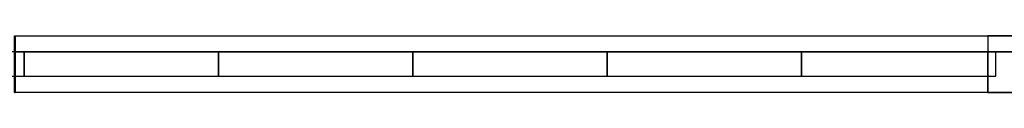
# Model space of a CAD drawing. Header units: millimetres. Extents: x -35 to 33166, y -35 to 31591.
# Tile 33 of 36: x 19158 to 25337, y 22235 to 22591. Entities that reach past the tile are written whole.
import ezdxf

# ---------------------------------------------------------------- set-up
doc = ezdxf.new("R2010")
doc.units = ezdxf.units.MM
doc.header["$LTSCALE"] = 25.4
doc.layers.get('0').update_dxf_attribs({"true_color": 0xffffff})
doc.layers.add('end caps & lintels', color=7, linetype='Continuous', true_color=0xffa500)
doc.layers.add('Walls - L1', color=7, linetype='Continuous', true_color=0xb4b464)

# ---------------------------------------------------------------- blocks, each defined once
blk = doc.blocks.new('GF-WG11_LeftCap_6in_#9')
for p, q in [((0, 152.4), (0, 0)), ((50, 152.4), (0, 152.4)), ((50, 152.4, 457.2), (0, 152.4, 457.2)), ((0, 152.4, 457.2), (0, 0, 457.2)), ((0, 152.4), (0, 152.4, 457.2)), ((50, 0), (50, 152.4)), ((50, 0, 457.2), (50, 152.4, 457.2)), ((50, 152.4), (50, 152.4, 457.2)), ((0, 0), (50, 0)), ((0, 0, 457.2), (50, 0, 457.2)), ((0, 0), (0, 0, 457.2)), ((50, 0), (50, 0, 457.2))]:
    blk.add_line(p, q)
blk = doc.blocks.new('GF-WG11_LeftCap_6in_#10')
for p, q in [((0, 152.4), (0, 0)), ((50, 152.4), (0, 152.4)), ((50, 152.4, 457.2), (0, 152.4, 457.2)), ((0, 152.4, 457.2), (0, 0, 457.2)), ((0, 152.4), (0, 152.4, 457.2)), ((50, 0), (50, 152.4)), ((50, 0, 457.2), (50, 152.4, 457.2)), ((50, 152.4), (50, 152.4, 457.2)), ((0, 0), (50, 0)), ((0, 0, 457.2), (50, 0, 457.2)), ((0, 0), (0, 0, 457.2)), ((50, 0), (50, 0, 457.2))]:
    blk.add_line(p, q)
blk = doc.blocks.new('GF-WG11_LeftCap_6in_#11')
for p, q in [((0, 152.4), (0, 0)), ((50, 152.4), (0, 152.4)), ((50, 152.4, 457.2), (0, 152.4, 457.2)), ((0, 152.4, 457.2), (0, 0, 457.2)), ((0, 152.4), (0, 152.4, 457.2)), ((50, 0), (50, 152.4)), ((50, 0, 457.2), (50, 152.4, 457.2)), ((50, 152.4), (50, 152.4, 457.2)), ((0, 0), (50, 0)), ((0, 0, 457.2), (50, 0, 457.2)), ((0, 0), (0, 0, 457.2)), ((50, 0), (50, 0, 457.2))]:
    blk.add_line(p, q)
blk = doc.blocks.new('GF-WG11_LeftCap_6in_#12')
for p, q in [((0, 152.4), (0, 0)), ((50, 152.4), (0, 152.4)), ((50, 152.4, 457.2), (0, 152.4, 457.2)), ((0, 152.4, 457.2), (0, 0, 457.2)), ((0, 152.4), (0, 152.4, 457.2)), ((50, 0), (50, 152.4)), ((50, 0, 457.2), (50, 152.4, 457.2)), ((50, 152.4), (50, 152.4, 457.2)), ((0, 0), (50, 0)), ((0, 0, 457.2), (50, 0, 457.2)), ((0, 0), (0, 0, 457.2)), ((50, 0), (50, 0, 457.2))]:
    blk.add_line(p, q)
blk = doc.blocks.new('GF-WG11_LeftCap_6in_#13')
for p, q in [((0, 152.4), (0, 0)), ((50, 152.4), (0, 152.4)), ((50, 152.4, 457.2), (0, 152.4, 457.2)), ((0, 152.4, 457.2), (0, 0, 457.2)), ((0, 152.4), (0, 152.4, 457.2)), ((50, 0), (50, 152.4)), ((50, 0, 457.2), (50, 152.4, 457.2)), ((50, 152.4), (50, 152.4, 457.2)), ((0, 0), (50, 0)), ((0, 0, 457.2), (50, 0, 457.2)), ((0, 0), (0, 0, 457.2)), ((50, 0), (50, 0, 457.2))]:
    blk.add_line(p, q)
blk = doc.blocks.new('GF-WG11_LeftCap_6in_#14')
for p, q in [((0, 152.4), (0, 0)), ((50, 152.4), (0, 152.4)), ((50, 152.4, 457.2), (0, 152.4, 457.2)), ((0, 152.4, 457.2), (0, 0, 457.2)), ((0, 152.4), (0, 152.4, 457.2)), ((50, 0), (50, 152.4)), ((50, 0, 457.2), (50, 152.4, 457.2)), ((50, 152.4), (50, 152.4, 457.2)), ((0, 0), (50, 0)), ((0, 0, 457.2), (50, 0, 457.2)), ((0, 0), (0, 0, 457.2)), ((50, 0), (50, 0, 457.2))]:
    blk.add_line(p, q)
blk = doc.blocks.new('GF-WG11_LeftCap_6in_#15')
for p, q in [((0, 152.4), (0, 0)), ((50, 152.4), (0, 152.4)), ((50, 152.4, 457.2), (0, 152.4, 457.2)), ((0, 152.4, 457.2), (0, 0, 457.2)), ((0, 152.4), (0, 152.4, 457.2)), ((50, 0), (50, 152.4)), ((50, 0, 457.2), (50, 152.4, 457.2)), ((50, 152.4), (50, 152.4, 457.2)), ((0, 0), (50, 0)), ((0, 0, 457.2), (50, 0, 457.2)), ((0, 0), (0, 0, 457.2)), ((50, 0), (50, 0, 457.2))]:
    blk.add_line(p, q)
blk = doc.blocks.new('GF-WG11_LeftCap_6in_#16')
for p, q in [((0, 152.4), (0, 0)), ((50, 152.4), (0, 152.4)), ((50, 152.4, 99.6), (0, 152.4, 99.6)), ((0, 152.4, 99.6), (0, 0, 99.6)), ((0, 152.4), (0, 152.4, 99.6)), ((50, 0), (50, 152.4)), ((50, 0, 99.6), (50, 152.4, 99.6)), ((50, 152.4), (50, 152.4, 99.6)), ((0, 0), (50, 0)), ((0, 0, 99.6), (50, 0, 99.6)), ((0, 0), (0, 0, 99.6)), ((50, 0), (50, 0, 99.6))]:
    blk.add_line(p, q)
blk = doc.blocks.new('GF-WG11_HeadLintel_6in_#7')
for p, q in [((0, 152.4), (0, 0)), ((1219.2, 152.4), (0, 152.4)), ((1219.2, 152.4, 63), (0, 152.4, 63)), ((0, 152.4, 63), (0, 0, 63)), ((0, 152.4), (0, 152.4, 63)), ((1219.2, 0), (1219.2, 152.4)), ((1219.2, 0, 63), (1219.2, 152.4, 63)), ((1219.2, 152.4), (1219.2, 152.4, 63)), ((0, 0), (1219.2, 0)), ((0, 0, 63), (1219.2, 0, 63)), ((0, 0), (0, 0, 63)), ((1219.2, 0), (1219.2, 0, 63))]:
    blk.add_line(p, q)
blk = doc.blocks.new('GF-WG11_HeadLintel_6in_#8')
for p, q in [((0, 152.4), (0, 0)), ((1219.2, 152.4), (0, 152.4)), ((1219.2, 152.4, 63), (0, 152.4, 63)), ((0, 152.4, 63), (0, 0, 63)), ((0, 152.4), (0, 152.4, 63)), ((1219.2, 0), (1219.2, 152.4)), ((1219.2, 0, 63), (1219.2, 152.4, 63)), ((1219.2, 152.4), (1219.2, 152.4, 63)), ((0, 0), (1219.2, 0)), ((0, 0, 63), (1219.2, 0, 63)), ((0, 0), (0, 0, 63)), ((1219.2, 0), (1219.2, 0, 63))]:
    blk.add_line(p, q)
blk = doc.blocks.new('GF-WG11_HeadLintel_6in_#9')
for p, q in [((0, 152.4), (0, 0)), ((1219.2, 152.4), (0, 152.4)), ((1219.2, 152.4, 63), (0, 152.4, 63)), ((0, 152.4, 63), (0, 0, 63)), ((0, 152.4), (0, 152.4, 63)), ((1219.2, 0), (1219.2, 152.4)), ((1219.2, 0, 63), (1219.2, 152.4, 63)), ((1219.2, 152.4), (1219.2, 152.4, 63)), ((0, 0), (1219.2, 0)), ((0, 0, 63), (1219.2, 0, 63)), ((0, 0), (0, 0, 63)), ((1219.2, 0), (1219.2, 0, 63))]:
    blk.add_line(p, q)
blk = doc.blocks.new('GF-WG11_HeadLintel_6in_#10')
for p, q in [((0, 152.4), (0, 0)), ((1219.2, 152.4), (0, 152.4)), ((1219.2, 152.4, 63), (0, 152.4, 63)), ((0, 152.4, 63), (0, 0, 63)), ((0, 152.4), (0, 152.4, 63)), ((1219.2, 0), (1219.2, 152.4)), ((1219.2, 0, 63), (1219.2, 152.4, 63)), ((1219.2, 152.4), (1219.2, 152.4, 63)), ((0, 0), (1219.2, 0)), ((0, 0, 63), (1219.2, 0, 63)), ((0, 0), (0, 0, 63)), ((1219.2, 0), (1219.2, 0, 63))]:
    blk.add_line(p, q)
blk = doc.blocks.new('GF-WG11_HeadLintel_6in_#11')
for p, q in [((0, 152.4), (0, 0)), ((1219.2, 152.4), (0, 152.4)), ((1219.2, 152.4, 63), (0, 152.4, 63)), ((0, 152.4, 63), (0, 0, 63)), ((0, 152.4), (0, 152.4, 63)), ((1219.2, 0), (1219.2, 152.4)), ((1219.2, 0, 63), (1219.2, 152.4, 63)), ((1219.2, 152.4), (1219.2, 152.4, 63)), ((0, 0), (1219.2, 0)), ((0, 0, 63), (1219.2, 0, 63)), ((0, 0), (0, 0, 63)), ((1219.2, 0), (1219.2, 0, 63))]:
    blk.add_line(p, q)
blk = doc.blocks.new('GF-WG11_HeadLintel_6in_#12')
for p, q in [((0, 152.4), (0, 0)), ((107, 152.4), (0, 152.4)), ((107, 152.4, 63), (0, 152.4, 63)), ((0, 152.4, 63), (0, 0, 63)), ((0, 152.4), (0, 152.4, 63)), ((107, 0), (107, 152.4)), ((107, 0, 63), (107, 152.4, 63)), ((107, 152.4), (107, 152.4, 63)), ((0, 0), (107, 0)), ((0, 0, 63), (107, 0, 63)), ((0, 0), (0, 0, 63)), ((107, 0), (107, 0, 63))]:
    blk.add_line(p, q)
blk = doc.blocks.new('Difference#46')
for p, q in [((19126.3, 22235, -100), (19126.3, 22590.6, -100)), ((19126.3, 22590.6, -100), (19129.5, 22590.6, -100)), ((19126.3, 22403, 3351.3), (19126.3, 22590.6, 3800)), ((19126.3, 22590.6, -100), (19126.3, 22590.6, 3800)), ((19126.3, 22590.6, 3800), (25390.4, 22590.6, 3800)), ((19126.3, 22590.6, 3800), (19126.3, 22235, 3800)), ((19129.5, 22235, -100), (19129.5, 22590.6, -100)), ((19129.5, 22590.6, -100), (19129.5, 22590.6, 3200.5)), ((19129.5, 22590.6, 3200.5), (19129.5, 22489, 3200.5)), ((19129.5, 22590.6, 3200.5), (25233, 22590.6, 3200.5)), ((25233, 22590.6, 3200.5), (25233, 22489, 3200.5)), ((25233, 22590.6, 3200.5), (25233, 22590.6, -100)), ((25233, 22590.6, -100), (25233, 22235, -100)), ((25390.4, 22590.6, -100), (25233, 22590.6, -100)), ((25390.4, 22590.6, 3800), (25390.4, 22590.6, -100)), ((25390.4, 22590.6, -100), (25390.4, 22235, -100)), ((25390.4, 22590.6, -100), (25390.4, 22489, 3351.3)), ((25390.4, 22235, 3800), (25390.4, 22590.6, 3800)), ((25390.4, 22489, 3351.3), (25390.4, 22590.6, 3800)), ((19126.3, 22403, 3351.3), (19126.3, 22489, 3351.3)), ((19126.3, 22489, 3351.3), (25390.4, 22489, 3351.3)), ((19129.5, 22489, 3198.7), (19126.3, 22489, 3198.7)), ((19126.3, 22489, 3198.7), (19126.3, 22403, 3198.7)), ((19126.3, 22489, 3198.7), (19126.3, 22489, 3351.3)), ((19129.5, 22489, 3200.5), (19129.5, 22489, 3198.7)), ((19129.5, 22489, 3198.7), (19129.5, 22235, 3198.7)), ((25233, 22489, 3200.5), (19129.5, 22489, 3200.5)), ((25233, 22235, 3198.7), (25233, 22489, 3198.7)), ((25233, 22489, 3198.7), (25233, 22489, 3200.5)), ((25390.4, 22489, 3198.7), (25233, 22489, 3198.7)), ((25390.4, 22235, 3198.7), (25390.4, 22489, 3198.7)), ((25390.4, 22489, 3351.3), (25390.4, 22235, 3351.3)), ((25390.4, 22489, 3198.7), (25390.4, 22489, 3351.3)), ((19126.3, 22235, 3351.3), (19126.3, 22403, 3351.3)), ((19126.3, 22403, 3351.3), (19126.3, 22403, 3351.3)), ((19126.3, 22403, 3198.7), (19126.3, 22235, 3198.7)), ((19126.3, 22403, 3198.7), (19126.3, 22403, 3198.7)), ((19126.3, 22403, 3351.3), (19126.3, 22403, 3198.7)), ((25390.4, 22235, 3351.3), (19126.3, 22235, 3351.3)), ((19126.3, 22235, 3198.7), (19129.5, 22235, 3198.7)), ((19126.3, 22235, -100), (19129.5, 22235, -100)), ((19126.3, 22235, 3198.7), (19126.3, 22235, -100)), ((19126.3, 22235, 3800), (19126.3, 22235, 3351.3)), ((25390.4, 22235, 3800), (19126.3, 22235, 3800)), ((19129.5, 22235, 3198.7), (19129.5, 22235, -100)), ((25233, 22235, -100), (25233, 22235, 3198.7)), ((25233, 22235, 3198.7), (25390.4, 22235, 3198.7)), ((25233, 22235, -100), (25390.4, 22235, -100)), ((25390.4, 22235, 3351.3), (25390.4, 22235, 3800)), ((25390.4, 22235, -100), (25390.4, 22235, 3198.7))]:
    blk.add_line(p, q)
blk = doc.blocks.new('Group3573')
at = {"layer": 'Walls - L1'}
blk.add_blockref('Difference#46', (0, 0), dxfattribs=at)

msp = doc.modelspace()

# ---------------------------------------------------------------- block references
msp.add_blockref('Group3573', (0, 0))
at = {"layer": 'end caps & lintels', "rotation": 180}
for name, p in [('GF-WG11_HeadLintel_6in_#12', (19187, 22489.3, 3200)), ('GF-WG11_HeadLintel_6in_#11', (20406.2, 22489.3, 3200)), ('GF-WG11_HeadLintel_6in_#10', (21625.4, 22489.3, 3200)), ('GF-WG11_HeadLintel_6in_#9', (22844.6, 22489.3, 3200)), ('GF-WG11_HeadLintel_6in_#8', (24063.8, 22489.3, 3200)), ('GF-WG11_HeadLintel_6in_#7', (25283, 22489.3, 3200)), ('GF-WG11_LeftCap_6in_#9', (25283, 22489.3, -100)), ('GF-WG11_LeftCap_6in_#10', (25283, 22489.3, 357.2)), ('GF-WG11_LeftCap_6in_#11', (25283, 22489.3, 814.4)), ('GF-WG11_LeftCap_6in_#12', (25283, 22489.3, 1271.6)), ('GF-WG11_LeftCap_6in_#13', (25283, 22489.3, 1728.8)), ('GF-WG11_LeftCap_6in_#14', (25283, 22489.3, 2186)), ('GF-WG11_LeftCap_6in_#15', (25283, 22489.3, 2643.2)), ('GF-WG11_LeftCap_6in_#16', (25283, 22489.3, 3100.4))]:
    msp.add_blockref(name, p, dxfattribs=at)

doc.saveas('drawing.dxf')
